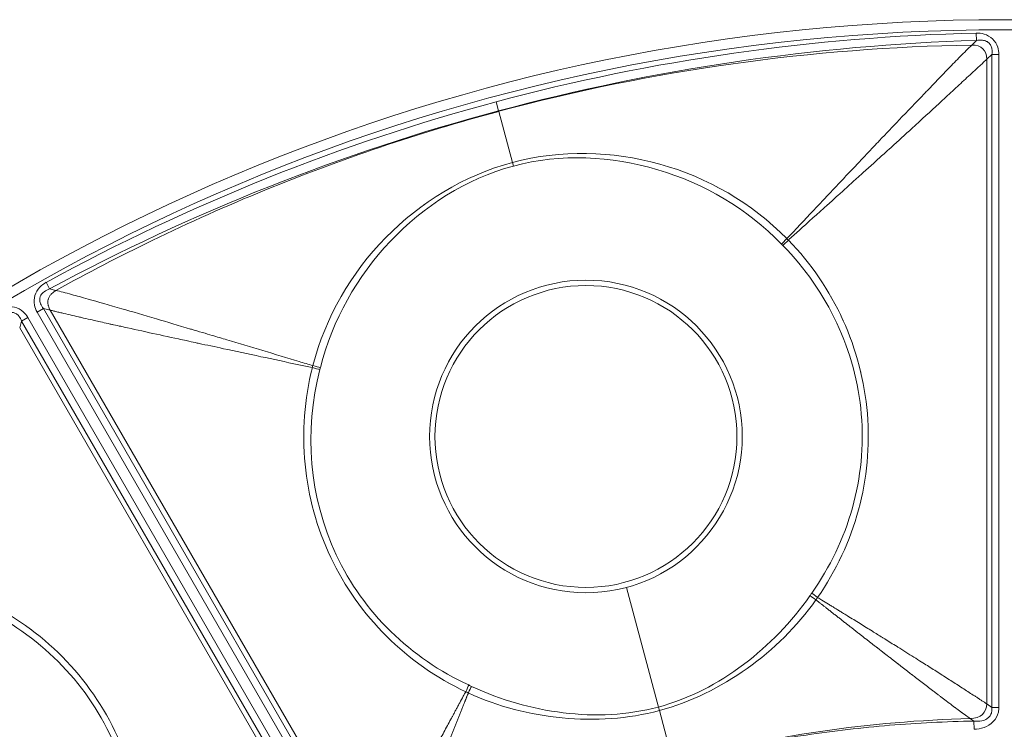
# Model space of a CAD drawing. Header units: inches. Extents: x 2.7 to 14.9, y -4.2 to 15.2.
# Tile 22 of 53: x 11.4 to 12.6, y -0.4 to 0.4. Entities that reach past the tile are written whole.
import ezdxf

# ---------------------------------------------------------------- set-up
doc = ezdxf.new("R2010")
doc.units = ezdxf.units.IN
doc.header["$MEASUREMENT"] = 0
doc.layers.add('Visible (ANSI)', color=7, linetype='Continuous', lineweight=18)
doc.layers.add('Visible Narrow (ANSI)', color=7, linetype='Continuous', lineweight=18)

msp = doc.modelspace()

# ---------------------------------------------------------------- linework, layer by layer
at = {"layer": 'Visible (ANSI)'}
msp.add_line((12.5066, 0.2931), (12.5066, 0.2931), dxfattribs=at)
for centre, radius in [((12.5948, -1.9226), 2.3248), ((12.1032, -0.0877), 0.1774)]:
    msp.add_circle(centre, radius, dxfattribs=at)
for points in [[(12.5621, 0.3778), (12.3725, 0.3719), (12.1838, 0.3443), (12.0006, 0.295)], [(12.3685, -0.2719), (12.4118, -0.2107), (12.4332, -0.136), (12.4268, -0.0615)], [(11.9655, -0.3798), (11.8974, -0.3485), (11.8415, -0.2946), (11.8098, -0.2269)], [(11.5734, -0.6062), (11.5804, -0.5316), (11.5616, -0.4562), (11.5188, -0.3949)]]:
    msp.add_open_spline(points, degree=3, dxfattribs=at)
for points, knots in [([(12.5802, 0.3614), (12.5805, 0.3635), (12.5805, 0.3657), (12.5802, 0.3678), (12.58, 0.3692), (12.5796, 0.3705), (12.579, 0.3717), (12.5787, 0.3723), (12.5784, 0.3729), (12.578, 0.3734), (12.5772, 0.3744), (12.5762, 0.3753), (12.5751, 0.376), (12.5748, 0.3763), (12.5744, 0.3765), (12.574, 0.3767), (12.5725, 0.3774), (12.5708, 0.3778), (12.5692, 0.378), (12.5668, 0.3783), (12.5644, 0.3781), (12.5621, 0.3778)], [0, 0, 0, 0, 0.2187, 0.2187, 0.2187, 0.356077, 0.356077, 0.356077, 0.420014, 0.420014, 0.420014, 0.550507, 0.550507, 0.550507, 0.593118, 0.593118, 0.593118, 0.761778, 0.761778, 0.761778, 1, 1, 1, 1]), ([(11.473, 0.0859), (11.4707, 0.0851), (11.4685, 0.084), (11.4666, 0.0825), (11.4651, 0.0814), (11.4638, 0.08), (11.4628, 0.0784), (11.4622, 0.0774), (11.4618, 0.0762), (11.4616, 0.0751), (11.4614, 0.0745), (11.4614, 0.0738), (11.4614, 0.0732), (11.4613, 0.0716), (11.4617, 0.07), (11.4622, 0.0684), (11.463, 0.0664), (11.4642, 0.0644), (11.4656, 0.0627)], [0, 0, 0, 0, 0.243081, 0.243081, 0.243081, 0.432733, 0.432733, 0.432733, 0.551627, 0.551627, 0.551627, 0.612065, 0.612065, 0.612065, 0.776047, 0.776047, 0.776047, 1, 1, 1, 1]), ([(11.4401, 0.048), (11.4393, 0.05), (11.4383, 0.052), (11.4369, 0.0536), (11.4361, 0.0547), (11.4351, 0.0557), (11.4339, 0.0564), (11.4334, 0.0568), (11.4328, 0.0571), (11.4322, 0.0574), (11.431, 0.0579), (11.4297, 0.0582), (11.4284, 0.0582), (11.428, 0.0582), (11.4276, 0.0582), (11.4271, 0.0582), (11.4255, 0.0581), (11.4238, 0.0576), (11.4223, 0.057), (11.4201, 0.056), (11.4181, 0.0547), (11.4163, 0.0532)], [0, 0, 0, 0, 0.2187, 0.2187, 0.2187, 0.356077, 0.356077, 0.356077, 0.420014, 0.420014, 0.420014, 0.550507, 0.550507, 0.550507, 0.593118, 0.593118, 0.593118, 0.761778, 0.761778, 0.761778, 1, 1, 1, 1]), ([(12.5591, -0.4222), (12.5622, -0.4225), (12.5653, -0.4224), (12.5683, -0.4218), (12.5704, -0.4214), (12.5725, -0.4207), (12.5744, -0.4195), (12.5755, -0.4188), (12.5766, -0.4179), (12.5774, -0.4169), (12.5779, -0.4164), (12.5783, -0.4158), (12.5787, -0.4152), (12.5794, -0.4138), (12.5799, -0.4123), (12.5801, -0.4108), (12.5802, -0.4106), (12.5802, -0.4103), (12.5802, -0.4101), (12.5804, -0.4088), (12.5803, -0.4074), (12.5802, -0.4061)], [0, 0, 0, 0, 0.297866, 0.297866, 0.297866, 0.507382, 0.507382, 0.507382, 0.635901, 0.635901, 0.635901, 0.703179, 0.703179, 0.703179, 0.850452, 0.850452, 0.850452, 0.872013, 0.872013, 0.872013, 1, 1, 1, 1]), ([(12.2057, -0.4705), (12.2572, -0.4571), (12.3094, -0.4465), (12.362, -0.4386), (12.3945, -0.4338), (12.4273, -0.43), (12.4601, -0.4272), (12.493, -0.4245), (12.526, -0.4228), (12.5591, -0.4222)], [0.0000066, 0.0000066, 0.0000066, 0.0000066, 0.4464162, 0.4464162, 0.4464162, 0.7226444, 0.7226444, 0.7226444, 1, 1, 1, 1])]:
    msp.add_open_spline(points, degree=3, knots=knots, dxfattribs=at)
at = {"layer": 'Visible Narrow (ANSI)'}
for p, q in [((12.5619, 0.3864), (12.5621, 0.3778)), ((12.5566, 0.3723), (12.5621, 0.3778)), ((12.5802, 0.3614), (12.5742, 0.3556)), ((12.5885, 0.3614), (12.5802, 0.3614)), ((12.5802, -0.4061), (12.5802, 0.3614)), ((12.5885, 0.3614), (12.5885, -0.4061)), ((12.5742, -0.402), (12.5742, 0.3556)), ((11.9977, 0.3058), (12.0006, 0.295)), ((12.0006, 0.295), (12.0008, 0.2944)), ((12.0169, 0.2344), (12.0008, 0.2944)), ((12.018, 0.2302), (12.0169, 0.2344)), ((11.5469, 0.124), (11.5469, 0.124)), ((12.3639, 0.1173), (12.3639, 0.1171)), ((11.4688, 0.0935), (11.473, 0.0859)), ((11.4804, 0.084), (11.473, 0.0859)), ((12.391, 0.0769), (12.3914, 0.0769)), ((11.4583, 0.0585), (11.4656, 0.0627)), ((11.842, -0.6061), (11.4583, 0.0585)), ((11.4656, 0.0627), (11.8493, -0.6019)), ((11.4656, 0.0627), (11.4736, 0.0607)), ((11.8524, -0.5954), (11.4736, 0.0607)), ((11.4401, 0.048), (11.4378, 0.0401)), ((11.4474, 0.0522), (11.4401, 0.048)), ((11.8238, -0.6166), (11.4401, 0.048)), ((11.4474, 0.0522), (11.8311, -0.6124)), ((11.8166, -0.6161), (11.4378, 0.0401)), ((12.4261, -0.0119), (12.4261, -0.012)), ((12.4307, -0.1405), (12.4307, -0.1405)), ((12.4109, -0.2112), (12.4109, -0.2116)), ((12.1884, -0.4057), (12.1507, -0.2652)), ((12.3813, -0.2681), (12.3813, -0.2681)), ((12.5742, -0.402), (12.5802, -0.4061)), ((12.1895, -0.4099), (12.1884, -0.4057)), ((12.1895, -0.4099), (12.2056, -0.4699)), ((12.5802, -0.4061), (12.5885, -0.4061)), ((12.5591, -0.4222), (12.5549, -0.4192)), ((12.5591, -0.4222), (12.5593, -0.4319))]:
    msp.add_line(p, q, dxfattribs=at)
for centre, radius in [((12.5948, -1.9226), 2.3248), ((12.5948, -1.9226), 2.313), ((12.1032, -0.0877), 0.1837)]:
    msp.add_circle(centre, radius, dxfattribs=at)
for centre, radius, start, end in [((12.5948, -1.9226), 2.1211, 97.9525, 97.9561), ((12.5948, -1.9226), 2.1211, 112.0439, 112.0475), ((12.5948, -1.9226), 2.0128, 114.1416, 114.1456), ((12.5948, -1.9226), 1.9734, 114.5778, 114.5842), ((12.5948, -1.9226), 1.9415, 114.8277, 114.832), ((12.5948, -1.9226), 1.9219, 114.9367, 114.9392), ((12.5943, -1.9214), 1.876, 115.0565685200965, 115.0566235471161), ((12.5948, -1.9226), 1.7864, 114.7093, 114.71), ((12.5948, -1.9226), 1.6479, 98.005, 98.0057), ((12.5948, -1.9226), 1.9734, 125.4142, 125.4222), ((12.5948, -1.9226), 1.6283, 98.7854, 98.7893), ((12.5948, -1.9226), 1.9415, 125.1693, 125.1723), ((12.5948, -1.9226), 1.9218, 125.0626, 125.0633), ((12.5948, -1.9226), 1.7175, 113.7971, 113.8026), ((12.5948, -1.9226), 1.6782, 112.9236, 112.9252), ((12.5948, -1.9226), 1.5821, 102.362, 102.3634), ((12.5951, -1.9275), 1.5549, 93.62761853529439, 93.6276369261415), ((12.5948, -1.9226), 1.648, 111.9943, 111.995), ((12.5948, -1.9226), 1.6283, 111.2107, 111.2146), ((12.5948, -1.9226), 1.5821, 107.6366, 107.638)]:
    msp.add_arc(centre, radius, start, end, dxfattribs=at)
for centre, major_axis, ratio, start_param, end_param in [((12.6021, -1.5277), (2.1525, 0.0737), 0.888933, 1.55902, 1.824827), ((12.4403, -0.7882), (1.6165, 0.2202), 0.705125, 1.403307, 1.749088), ((12.2475, -1.4504), (1.7254, 1.1245), 0.838051, 1.198247, 1.478106), ((12.3401, 0.1456), (-0.00845, -0.00825), 0.007055, 0.543081, 1.484395), ((12.3419, 0.1438), (-0.00843, -0.00828), 0.010534, 4.799141, 5.740511), ((12.3401, 0.1433), (-0.0189, 0.0194), 0.022097, 4.68356, 4.771489), ((12.3464, 0.1404), (0.0732, -0.0737), 0.104668, 4.633337, 4.657456), ((12.3639, 0.0769), (0.0296, 0.0259), 0.998597, 5.138253, 5.14917), ((12.4036, 0.0499), (0.0012, -0.0196), 0.645228, 0.593066, 0.609635), ((18.3292, -1.9226), (6.8596, 0), 0.553122, 2.608487, 2.608504), ((11.7824, -0.0061), (0.0067, 0.0262), 0.022097, 1.511696, 1.599615), ((11.7807, -0.0066), (0.0114, -0.0029), 0.009516, 0.542666, 1.484033), ((11.7813, -0.0041), (0.0114, -0.0029), 0.007551, 4.798793, 5.740106), ((11.7785, -0.0118), (-0.0265, -0.1004), 0.104668, 1.62579, 1.649848), ((12.3639, -0.2207), (0.0294, 0.0261), 0.99862, 5.229163, 5.24969), ((12.3639, -0.2207), (0.0294, 0.0261), 0.99862, 4.921007, 4.935733), ((12.3746, -0.2807), (0.00971, -0.00673), 0.019614, 1.699481, 2.600431), ((12.3768, -0.2776), (-0.00964, 0.00682), 0.015566, 0.541352, 1.441442), ((11.9612, -0.389), (0.0049, 0.0107), 0.015774, 4.842015, 5.742062), ((11.9646, -0.3906), (-0.005, -0.0107), 0.019874, 3.682916, 4.583824), ((12.4918, -1.1795), (1.0586, 0.1468), 0.705181, 1.413977, 1.74576)]:
    msp.add_ellipse(centre, major_axis=major_axis, ratio=ratio, start_param=start_param, end_param=end_param, dxfattribs=at)
for points, knots in [([(12.5619, 0.3864), (12.565, 0.3865), (12.5681, 0.3861), (12.571, 0.3853), (12.5786, 0.3831), (12.5849, 0.3773), (12.5872, 0.3699), (12.5881, 0.3671), (12.5885, 0.3642), (12.5885, 0.3614)], [0, 0, 0, 0, 0.222086, 0.222086, 0.222086, 0.791222, 0.791222, 0.791222, 1, 1, 1, 1]), ([(12.5566, 0.3723), (12.5523, 0.3682), (12.5477, 0.3637), (12.5431, 0.359), (12.5386, 0.3544), (12.5339, 0.3496), (12.5292, 0.3447), (12.521, 0.3362), (12.5126, 0.3274), (12.504, 0.3185), (12.5029, 0.3173), (12.5018, 0.3161), (12.5006, 0.3149), (12.4909, 0.3049), (12.4811, 0.2947), (12.4713, 0.2844), (12.4636, 0.2763), (12.4559, 0.2682), (12.4482, 0.2601), (12.4458, 0.2576), (12.4437, 0.2554), (12.4416, 0.2532), (12.4354, 0.2467), (12.4303, 0.2412), (12.4245, 0.2351), (12.4204, 0.2308), (12.4162, 0.2263), (12.4117, 0.2216), (12.4078, 0.2175), (12.4038, 0.2132), (12.3997, 0.2088), (12.3939, 0.2027), (12.3878, 0.1963), (12.3815, 0.1896), (12.3719, 0.1794), (12.3617, 0.1685), (12.3509, 0.1571), (12.3472, 0.1531), (12.3434, 0.149), (12.3394, 0.1449)], [0.0000032, 0.0000032, 0.0000032, 0.0000032, 0.0665698, 0.0665698, 0.0665698, 0.1330368, 0.1330368, 0.1330368, 0.25, 0.25, 0.25, 0.2655236, 0.2655236, 0.2655236, 0.3973685, 0.3973685, 0.3973685, 0.5, 0.5, 0.5, 0.5309584, 0.5309584, 0.5309584, 0.625, 0.625, 0.625, 0.6914262, 0.6914262, 0.6914262, 0.75, 0.75, 0.75, 0.8318059, 0.8318059, 0.8318059, 0.956511, 0.956511, 0.956511, 0.9999961, 0.9999961, 0.9999961, 0.9999961]), ([(12.5742, 0.3556), (12.5731, 0.3546), (12.572, 0.3536), (12.5708, 0.3525), (12.5697, 0.3514), (12.5686, 0.3503), (12.5674, 0.3492), (12.5662, 0.3482), (12.565, 0.3471), (12.5638, 0.3459), (12.5615, 0.3438), (12.5591, 0.3415), (12.5565, 0.3392), (12.5541, 0.337), (12.5516, 0.3347), (12.5491, 0.3323), (12.5443, 0.3279), (12.5392, 0.3232), (12.5338, 0.3182), (12.5288, 0.3136), (12.5236, 0.3088), (12.5182, 0.3038), (12.5083, 0.2946), (12.4976, 0.2849), (12.4862, 0.2744), (12.4784, 0.2673), (12.4702, 0.2598), (12.4617, 0.2521), (12.4588, 0.2494), (12.4561, 0.247), (12.4536, 0.2447), (12.4495, 0.241), (12.4457, 0.2376), (12.4421, 0.2343), (12.438, 0.2306), (12.4341, 0.227), (12.4299, 0.2232), (12.4267, 0.2204), (12.4236, 0.2175), (12.4204, 0.2147), (12.4133, 0.2083), (12.4063, 0.2019), (12.3994, 0.1957), (12.3952, 0.1919), (12.3911, 0.1882), (12.387, 0.1845), (12.3755, 0.1741), (12.3642, 0.164), (12.3532, 0.154), (12.3491, 0.1504), (12.3451, 0.1468), (12.3411, 0.1432)], [0, 0, 0, 0, 0.023401, 0.023401, 0.023401, 0.046234, 0.046234, 0.046234, 0.068294, 0.068294, 0.068294, 0.110389, 0.110389, 0.110389, 0.150174, 0.150174, 0.150174, 0.224172, 0.224172, 0.224172, 0.2923, 0.2923, 0.2923, 0.41566, 0.41566, 0.41566, 0.5, 0.5, 0.5, 0.528575, 0.528575, 0.528575, 0.574057, 0.574057, 0.574057, 0.625, 0.625, 0.625, 0.663301, 0.663301, 0.663301, 0.75, 0.75, 0.75, 0.802033, 0.802033, 0.802033, 0.946866, 0.946866, 0.946866, 1, 1, 1, 1]), ([(12.0008, 0.2944), (11.9541, 0.2819), (11.8614, 0.2539), (11.7254, 0.2033), (11.5983, 0.1465), (11.5176, 0.1046), (11.4804, 0.084)], [0, 0, 0, 0, 0.2577886, 0.5155772, 0.7733658, 0.9999993, 0.9999993, 0.9999993, 0.9999993]), ([(12.0169, 0.2344), (12.074, 0.2497), (12.1339, 0.2479), (12.246, 0.2169), (12.298, 0.1869), (12.3394, 0.1449)], [0, 0, 0, 0, 0.5, 0.5, 1, 1, 1, 1]), ([(12.3329, 0.1385), (12.2926, 0.1799), (12.2421, 0.2097), (12.1329, 0.242), (12.0738, 0.2452), (12.018, 0.2302)], [0, 0, 0, 0, 0.5, 0.5, 1, 1, 1, 1]), ([(12.0169, 0.2344), (11.9598, 0.2191), (11.9088, 0.1875), (11.8272, 0.1047), (11.7971, 0.0527), (11.7823, -0.0044)], [0, 0, 0, 0, 0.5, 0.5, 1, 1, 1, 1]), ([(11.7911, -0.0066), (11.8053, 0.0493), (11.8342, 0.1004), (11.9125, 0.183), (11.9621, 0.2152), (12.018, 0.2302)], [0, 0, 0, 0, 0.5, 0.5, 1, 1, 1, 1]), ([(12.3411, 0.1432), (12.3946, 0.088), (12.4276, 0.0155), (12.4402, -0.1371), (12.4193, -0.2138), (12.3754, -0.2769)], [0, 0, 0, 0, 0.5, 0.5, 0.9999682, 0.9999682, 0.9999682, 0.9999682]), ([(12.4268, -0.0615), (12.4268, -0.0615), (12.4268, -0.0615), (12.4204, 0.013), (12.3872, 0.0833), (12.3347, 0.1367)], [0.4999932, 0.4999932, 0.4999932, 0.4999932, 0.5, 0.5, 0.9999859, 0.9999859, 0.9999859, 0.9999859]), ([(11.4583, 0.0585), (11.4568, 0.0611), (11.4557, 0.0639), (11.4551, 0.0668), (11.4536, 0.0743), (11.4561, 0.0823), (11.4613, 0.0878), (11.4635, 0.0901), (11.4661, 0.092), (11.4688, 0.0935)], [0, 0, 0, 0, 0.214125, 0.214125, 0.214125, 0.772845, 0.772845, 0.772845, 1, 1, 1, 1]), ([(11.4736, 0.0607), (11.4726, 0.0624), (11.4719, 0.0641), (11.4715, 0.0657), (11.4713, 0.0662), (11.4712, 0.0667), (11.4711, 0.0671), (11.4707, 0.0693), (11.4708, 0.0714), (11.4713, 0.0734), (11.4714, 0.0735), (11.4714, 0.0737), (11.4715, 0.0738), (11.4718, 0.0749), (11.4723, 0.0759), (11.4729, 0.0769), (11.4734, 0.0778), (11.4741, 0.0786), (11.4748, 0.0795), (11.476, 0.0807), (11.4774, 0.0819), (11.4791, 0.0831), (11.4795, 0.0834), (11.48, 0.0837), (11.4804, 0.084)], [0, 0, 0, 0, 0.1842961, 0.1842961, 0.1842961, 0.241452, 0.241452, 0.241452, 0.5, 0.5, 0.5, 0.5195229, 0.5195229, 0.5195229, 0.655182, 0.655182, 0.655182, 0.7763475, 0.7763475, 0.7763475, 0.9543439, 0.9543439, 0.9543439, 0.9999909, 0.9999909, 0.9999909, 0.9999909]), ([(11.4804, 0.084), (11.4856, 0.0827), (11.4917, 0.0811), (11.4988, 0.0792), (11.5046, 0.0776), (11.5111, 0.0758), (11.5181, 0.0738), (11.5297, 0.0706), (11.543, 0.0668), (11.5579, 0.0625), (11.5703, 0.0588), (11.5838, 0.0549), (11.5984, 0.0505), (11.611, 0.0468), (11.6244, 0.0428), (11.6387, 0.0386), (11.639, 0.0385), (11.6393, 0.0384), (11.6396, 0.0383), (11.648, 0.0358), (11.6574, 0.033), (11.6639, 0.0311), (11.6697, 0.0294), (11.6755, 0.0276), (11.6813, 0.0259), (11.6954, 0.0217), (11.7095, 0.0175), (11.7235, 0.0132), (11.7378, 0.009), (11.752, 0.0047), (11.7662, 0.0004), (11.7716, -0.0012), (11.7769, -0.0028), (11.7823, -0.0044)], [0.0000002, 0.0000002, 0.0000002, 0.0000002, 0.1064735, 0.1064735, 0.1064735, 0.194074, 0.194074, 0.194074, 0.3386231, 0.3386231, 0.3386231, 0.4591072, 0.4591072, 0.4591072, 0.5625, 0.5625, 0.5625, 0.5646067, 0.5646067, 0.5646067, 0.625, 0.625, 0.625, 0.6797594, 0.6797594, 0.6797594, 0.8129732, 0.8129732, 0.8129732, 0.9487187, 0.9487187, 0.9487187, 0.9999953, 0.9999953, 0.9999953, 0.9999953]), ([(11.4118, 0.0606), (11.4144, 0.0622), (11.4173, 0.0635), (11.4203, 0.0642), (11.4279, 0.0661), (11.4362, 0.0642), (11.442, 0.0589), (11.4441, 0.057), (11.4459, 0.0547), (11.4474, 0.0522)], [0, 0, 0, 0, 0.222086, 0.222086, 0.222086, 0.791222, 0.791222, 0.791222, 1, 1, 1, 1]), ([(11.4736, 0.0607), (11.4751, 0.0604), (11.4766, 0.06), (11.4781, 0.0597), (11.4796, 0.0593), (11.4811, 0.0589), (11.4827, 0.0586), (11.4842, 0.0582), (11.4858, 0.0578), (11.4874, 0.0575), (11.4906, 0.0567), (11.4938, 0.056), (11.4971, 0.0552), (11.5004, 0.0545), (11.5037, 0.0537), (11.507, 0.0529), (11.5077, 0.0528), (11.5085, 0.0526), (11.5092, 0.0524), (11.5154, 0.0509), (11.516, 0.0508), (11.5215, 0.0496), (11.5232, 0.0492), (11.5251, 0.0488), (11.5273, 0.0483), (11.5319, 0.0472), (11.5375, 0.046), (11.544, 0.0445), (11.5454, 0.0442), (11.5467, 0.0439), (11.548, 0.0437), (11.5514, 0.0429), (11.5545, 0.0422), (11.5566, 0.0418), (11.567, 0.0395), (11.5783, 0.037), (11.5904, 0.0343), (11.6011, 0.032), (11.6125, 0.0295), (11.6245, 0.0269), (11.6276, 0.0262), (11.6306, 0.0256), (11.6335, 0.025), (11.6375, 0.0241), (11.6411, 0.0233), (11.6442, 0.0226), (11.6457, 0.0223), (11.6471, 0.022), (11.6486, 0.0217), (11.6577, 0.0197), (11.6672, 0.0177), (11.6772, 0.0155), (11.6911, 0.0126), (11.7058, 0.0094), (11.7213, 0.0061), (11.7354, 0.0031), (11.7502, -0.0001), (11.7658, -0.0034), (11.771, -0.0045), (11.7763, -0.0056), (11.7817, -0.0067)], [0, 0, 0, 0, 0.016624, 0.016624, 0.016624, 0.033454, 0.033454, 0.033454, 0.050284, 0.050284, 0.050284, 0.083942, 0.083942, 0.083942, 0.117596, 0.117596, 0.117596, 0.125, 0.125, 0.125, 0.1875, 0.1875, 0.1875, 0.207302, 0.207302, 0.207302, 0.25, 0.25, 0.25, 0.258644, 0.258644, 0.258644, 0.28125, 0.28125, 0.28125, 0.397292, 0.397292, 0.397292, 0.5, 0.5, 0.5, 0.526528, 0.526528, 0.526528, 0.5625, 0.5625, 0.5625, 0.579156, 0.579156, 0.579156, 0.682615, 0.682615, 0.682615, 0.82613, 0.82613, 0.82613, 0.956267, 0.956267, 0.956267, 1, 1, 1, 1]), ([(11.7817, -0.0067), (11.7629, -0.0812), (11.7706, -0.1605), (11.836, -0.299), (11.8925, -0.355), (11.962, -0.3877)], [0, 0, 0, 0, 0.5, 0.5, 0.9999685, 0.9999685, 0.9999685, 0.9999685]), ([(11.8098, -0.2269), (11.8098, -0.2269), (11.8098, -0.2269), (11.7781, -0.1592), (11.7717, -0.0816), (11.7905, -0.0091)], [0.4999932, 0.4999932, 0.4999932, 0.4999932, 0.5, 0.5, 1, 1, 1, 1]), ([(11.3422, -0.2605), (11.4161, -0.2815), (11.4809, -0.3278), (11.5682, -0.4537), (11.5884, -0.5306), (11.582, -0.6071)], [0, 0, 0, 0, 0.5, 0.5, 0.9999682, 0.9999682, 0.9999682, 0.9999682]), ([(11.5188, -0.3949), (11.5188, -0.3949), (11.5188, -0.3949), (11.476, -0.3336), (11.4121, -0.2893), (11.3398, -0.2692)], [0.4999932, 0.4999932, 0.4999932, 0.4999932, 0.5, 0.5, 0.9999859, 0.9999859, 0.9999859, 0.9999859]), ([(12.1884, -0.4057), (12.225, -0.3959), (12.2585, -0.3782), (12.3185, -0.333), (12.3448, -0.306), (12.3664, -0.2749)], [0.0000002, 0.0000002, 0.0000002, 0.0000002, 0.5, 0.5, 1, 1, 1, 1]), ([(12.3754, -0.2769), (12.3771, -0.278), (12.3789, -0.279), (12.3806, -0.2801), (12.3831, -0.2816), (12.3856, -0.2831), (12.3881, -0.2847), (12.3893, -0.2855), (12.3906, -0.2862), (12.3918, -0.287), (12.393, -0.2877), (12.3943, -0.2885), (12.3955, -0.2893), (12.3968, -0.29), (12.398, -0.2908), (12.3992, -0.2916), (12.4005, -0.2923), (12.4017, -0.2931), (12.403, -0.2939), (12.4036, -0.2942), (12.4042, -0.2946), (12.4048, -0.295), (12.4054, -0.2954), (12.406, -0.2958), (12.4067, -0.2961), (12.4079, -0.2969), (12.4091, -0.2977), (12.4104, -0.2984), (12.4153, -0.3015), (12.4203, -0.3045), (12.4253, -0.3076), (12.4301, -0.3106), (12.4349, -0.3136), (12.4398, -0.3166), (12.4437, -0.3191), (12.4476, -0.3215), (12.4516, -0.324), (12.4525, -0.3246), (12.4534, -0.3251), (12.4543, -0.3257), (12.4591, -0.3287), (12.4637, -0.3315), (12.4688, -0.3347), (12.4691, -0.3349), (12.4693, -0.335), (12.4696, -0.3352), (12.4726, -0.3371), (12.4758, -0.3391), (12.4793, -0.3413), (12.4855, -0.3452), (12.4915, -0.3489), (12.4973, -0.3526), (12.5021, -0.3556), (12.5068, -0.3585), (12.5113, -0.3614), (12.5161, -0.3644), (12.5207, -0.3674), (12.5251, -0.3702), (12.5298, -0.3732), (12.5344, -0.3762), (12.5387, -0.3789), (12.5434, -0.382), (12.5478, -0.3848), (12.5519, -0.3875), (12.5542, -0.3889), (12.5563, -0.3903), (12.5584, -0.3917), (12.5595, -0.3924), (12.5605, -0.393), (12.5616, -0.3937), (12.5626, -0.3944), (12.5637, -0.3951), (12.5647, -0.3957), (12.5652, -0.3961), (12.5657, -0.3964), (12.5662, -0.3967), (12.5667, -0.3971), (12.5672, -0.3974), (12.5677, -0.3977), (12.5683, -0.3981), (12.5688, -0.3984), (12.5692, -0.3987), (12.5697, -0.399), (12.5702, -0.3994), (12.5707, -0.3997), (12.5712, -0.4), (12.5717, -0.4003), (12.5722, -0.4007), (12.5727, -0.401), (12.5731, -0.4013), (12.5736, -0.4016), (12.5738, -0.4018), (12.574, -0.4019), (12.5742, -0.402)], [0, 0, 0, 0, 0.026777, 0.026777, 0.026777, 0.065239, 0.065239, 0.065239, 0.084247, 0.084247, 0.084247, 0.103112, 0.103112, 0.103112, 0.121837, 0.121837, 0.121837, 0.140425, 0.140425, 0.140425, 0.149477, 0.149477, 0.149477, 0.158878, 0.158878, 0.158878, 0.1772, 0.1772, 0.1772, 0.25, 0.25, 0.25, 0.319368, 0.319368, 0.319368, 0.375, 0.375, 0.375, 0.387853, 0.387853, 0.387853, 0.455804, 0.455804, 0.455804, 0.459455, 0.459455, 0.459455, 0.5, 0.5, 0.5, 0.572862, 0.572862, 0.572862, 0.633828, 0.633828, 0.633828, 0.698524, 0.698524, 0.698524, 0.767814, 0.767814, 0.767814, 0.842953, 0.842953, 0.842953, 0.883285, 0.883285, 0.883285, 0.90428, 0.90428, 0.90428, 0.925895, 0.925895, 0.925895, 0.936955, 0.936955, 0.936955, 0.948194, 0.948194, 0.948194, 0.959622, 0.959622, 0.959622, 0.97125, 0.97125, 0.97125, 0.983088, 0.983088, 0.983088, 0.995149, 0.995149, 0.995149, 1, 1, 1, 1]), ([(12.3735, -0.2797), (12.3512, -0.3111), (12.3238, -0.3381), (12.2613, -0.3826), (12.2263, -0.4), (12.1895, -0.4099)], [0, 0, 0, 0, 0.5, 0.5, 0.9999999, 0.9999999, 0.9999999, 0.9999999]), ([(12.3735, -0.2797), (12.3741, -0.2801), (12.3747, -0.2806), (12.3753, -0.2811), (12.3758, -0.2815), (12.3764, -0.2819), (12.377, -0.2824), (12.3772, -0.2826), (12.3775, -0.2828), (12.3778, -0.2831), (12.3781, -0.2833), (12.3784, -0.2835), (12.3787, -0.2837), (12.3795, -0.2844), (12.3804, -0.2851), (12.3812, -0.2857), (12.3815, -0.286), (12.3818, -0.2862), (12.3821, -0.2864), (12.3823, -0.2866), (12.3826, -0.2868), (12.3829, -0.2871), (12.3837, -0.2877), (12.3846, -0.2884), (12.3854, -0.2891), (12.386, -0.2895), (12.3866, -0.2899), (12.3871, -0.2904), (12.3877, -0.2908), (12.3882, -0.2913), (12.3888, -0.2917), (12.3899, -0.2926), (12.3911, -0.2935), (12.3922, -0.2944), (12.3927, -0.2948), (12.3933, -0.2952), (12.3939, -0.2957), (12.3944, -0.2961), (12.395, -0.2966), (12.3955, -0.297), (12.3966, -0.2979), (12.3978, -0.2987), (12.3989, -0.2996), (12.3994, -0.3001), (12.4, -0.3005), (12.4006, -0.3009), (12.4011, -0.3014), (12.4017, -0.3018), (12.4022, -0.3022), (12.4028, -0.3027), (12.4033, -0.3031), (12.4039, -0.3035), (12.4044, -0.304), (12.405, -0.3044), (12.4055, -0.3048), (12.4061, -0.3053), (12.4067, -0.3057), (12.4072, -0.3062), (12.4078, -0.3066), (12.4083, -0.307), (12.4089, -0.3075), (12.4094, -0.3079), (12.41, -0.3083), (12.4105, -0.3088), (12.4111, -0.3092), (12.4116, -0.3096), (12.4122, -0.31), (12.4133, -0.3109), (12.4144, -0.3118), (12.4155, -0.3126), (12.416, -0.3131), (12.4166, -0.3135), (12.4171, -0.3139), (12.4177, -0.3144), (12.4182, -0.3148), (12.4188, -0.3152), (12.4193, -0.3156), (12.4199, -0.3161), (12.4204, -0.3165), (12.421, -0.3169), (12.4215, -0.3174), (12.4221, -0.3178), (12.4226, -0.3182), (12.4232, -0.3186), (12.4237, -0.3191), (12.4243, -0.3195), (12.4248, -0.3199), (12.4254, -0.3203), (12.4275, -0.3221), (12.4297, -0.3238), (12.4319, -0.3255), (12.4324, -0.3259), (12.433, -0.3263), (12.4335, -0.3267), (12.4341, -0.3271), (12.4346, -0.3276), (12.4352, -0.328), (12.4357, -0.3284), (12.4362, -0.3288), (12.4368, -0.3293), (12.4373, -0.3297), (12.4379, -0.3301), (12.4384, -0.3305), (12.4389, -0.3309), (12.4395, -0.3314), (12.44, -0.3318), (12.4406, -0.3322), (12.4411, -0.3326), (12.4416, -0.333), (12.4427, -0.3339), (12.4438, -0.3347), (12.4449, -0.3356), (12.4451, -0.3358), (12.4454, -0.336), (12.4457, -0.3362), (12.446, -0.3364), (12.4462, -0.3366), (12.4465, -0.3368), (12.447, -0.3372), (12.4476, -0.3377), (12.4481, -0.3381), (12.4485, -0.3384), (12.4489, -0.3387), (12.4493, -0.339), (12.4494, -0.3391), (12.4496, -0.3392), (12.4497, -0.3393), (12.4499, -0.3394), (12.45, -0.3395), (12.4501, -0.3396), (12.4505, -0.34), (12.4509, -0.3403), (12.4513, -0.3406), (12.4519, -0.341), (12.4524, -0.3414), (12.4529, -0.3418), (12.4532, -0.342), (12.4535, -0.3422), (12.4537, -0.3424), (12.454, -0.3427), (12.4543, -0.3429), (12.4545, -0.3431), (12.4551, -0.3435), (12.4556, -0.3439), (12.4561, -0.3443), (12.4566, -0.3447), (12.4571, -0.3451), (12.4576, -0.3455), (12.4578, -0.3456), (12.458, -0.3457), (12.4581, -0.3459), (12.4585, -0.3462), (12.4589, -0.3465), (12.4593, -0.3468), (12.4599, -0.3472), (12.4604, -0.3476), (12.4609, -0.348), (12.4612, -0.3482), (12.4615, -0.3484), (12.4617, -0.3486), (12.462, -0.3489), (12.4623, -0.3491), (12.4625, -0.3493), (12.4631, -0.3497), (12.4636, -0.3501), (12.4641, -0.3505), (12.4645, -0.3508), (12.4649, -0.3511), (12.4653, -0.3514), (12.4654, -0.3515), (12.4656, -0.3516), (12.4657, -0.3517), (12.4658, -0.3518), (12.466, -0.3519), (12.4661, -0.352), (12.4666, -0.3524), (12.467, -0.3527), (12.4675, -0.3531), (12.4679, -0.3535), (12.4684, -0.3538), (12.4689, -0.3542), (12.4692, -0.3544), (12.4694, -0.3546), (12.4697, -0.3548), (12.4699, -0.355), (12.4702, -0.3552), (12.4705, -0.3554), (12.4715, -0.3562), (12.4726, -0.357), (12.4736, -0.3579), (12.4742, -0.3583), (12.4747, -0.3587), (12.4752, -0.3591), (12.4757, -0.3595), (12.4763, -0.3599), (12.4768, -0.3603), (12.4773, -0.3607), (12.4778, -0.3611), (12.4784, -0.3615), (12.4789, -0.3619), (12.4794, -0.3623), (12.4799, -0.3627), (12.481, -0.3635), (12.482, -0.3643), (12.4831, -0.3652), (12.4839, -0.3658), (12.4846, -0.3664), (12.4854, -0.367), (12.4857, -0.3672), (12.4859, -0.3674), (12.4862, -0.3676), (12.4865, -0.3678), (12.4867, -0.368), (12.487, -0.3682), (12.4878, -0.3688), (12.4885, -0.3694), (12.4893, -0.37), (12.4898, -0.3704), (12.4904, -0.3708), (12.4909, -0.3712), (12.4914, -0.3716), (12.4919, -0.372), (12.4924, -0.3724), (12.493, -0.3728), (12.4935, -0.3732), (12.494, -0.3736), (12.4945, -0.374), (12.495, -0.3744), (12.4955, -0.3748), (12.4961, -0.3752), (12.4966, -0.3755), (12.4971, -0.3759), (12.4976, -0.3763), (12.4981, -0.3767), (12.4986, -0.3771), (12.4997, -0.3779), (12.5007, -0.3787), (12.5017, -0.3795), (12.5022, -0.3799), (12.5028, -0.3803), (12.5033, -0.3807), (12.5038, -0.3811), (12.5043, -0.3815), (12.5048, -0.3819), (12.5053, -0.3823), (12.5058, -0.3826), (12.5063, -0.383), (12.5068, -0.3834), (12.5074, -0.3838), (12.5079, -0.3842), (12.5084, -0.3846), (12.5089, -0.385), (12.5094, -0.3854), (12.5099, -0.3858), (12.5104, -0.3862), (12.5109, -0.3865), (12.5115, -0.387), (12.5121, -0.3874), (12.5127, -0.3879), (12.5131, -0.3882), (12.5135, -0.3885), (12.514, -0.3889), (12.515, -0.3896), (12.516, -0.3904), (12.517, -0.3912), (12.5175, -0.3916), (12.518, -0.392), (12.5185, -0.3923), (12.519, -0.3927), (12.5195, -0.3931), (12.52, -0.3935), (12.5205, -0.3939), (12.521, -0.3943), (12.5215, -0.3946), (12.522, -0.395), (12.5225, -0.3954), (12.523, -0.3958), (12.5235, -0.3962), (12.524, -0.3965), (12.5245, -0.3969), (12.525, -0.3973), (12.5255, -0.3977), (12.526, -0.398), (12.5267, -0.3986), (12.5274, -0.3992), (12.5282, -0.3997), (12.5284, -0.3999), (12.5287, -0.4001), (12.5289, -0.4003), (12.5292, -0.4005), (12.5294, -0.4007), (12.5297, -0.4009), (12.5304, -0.4014), (12.5311, -0.402), (12.5319, -0.4025), (12.5321, -0.4027), (12.5324, -0.4029), (12.5326, -0.4031), (12.5329, -0.4033), (12.5331, -0.4035), (12.5333, -0.4036), (12.5338, -0.404), (12.5343, -0.4044), (12.5348, -0.4047), (12.5353, -0.4051), (12.5358, -0.4055), (12.5363, -0.4058), (12.5365, -0.406), (12.5368, -0.4062), (12.537, -0.4064), (12.5373, -0.4066), (12.5375, -0.4068), (12.5377, -0.4069), (12.5397, -0.4084), (12.5416, -0.4098), (12.5436, -0.4112), (12.5438, -0.4114), (12.544, -0.4116), (12.5443, -0.4117), (12.5445, -0.4119), (12.5448, -0.4121), (12.545, -0.4123), (12.5455, -0.4126), (12.546, -0.413), (12.5464, -0.4133), (12.5468, -0.4136), (12.5472, -0.4138), (12.5475, -0.4141), (12.5476, -0.4142), (12.5478, -0.4142), (12.5479, -0.4143), (12.548, -0.4144), (12.5481, -0.4145), (12.5482, -0.4146), (12.5486, -0.4148), (12.5489, -0.4151), (12.5493, -0.4153), (12.5512, -0.4167), (12.5531, -0.418), (12.5549, -0.4192)], [0, 0, 0, 0, 0.009138, 0.009138, 0.009138, 0.01803, 0.01803, 0.01803, 0.022474, 0.022474, 0.022474, 0.026916, 0.026916, 0.026916, 0.040233, 0.040233, 0.040233, 0.044669, 0.044669, 0.044669, 0.049103, 0.049103, 0.049103, 0.062397, 0.062397, 0.062397, 0.071252, 0.071252, 0.071252, 0.080101, 0.080101, 0.080101, 0.097782, 0.097782, 0.097782, 0.106613, 0.106613, 0.106613, 0.115439, 0.115439, 0.115439, 0.133074, 0.133074, 0.133074, 0.141883, 0.141883, 0.141883, 0.150687, 0.150687, 0.150687, 0.159485, 0.159485, 0.159485, 0.168278, 0.168278, 0.168278, 0.177066, 0.177066, 0.177066, 0.185849, 0.185849, 0.185849, 0.194626, 0.194626, 0.194626, 0.203398, 0.203398, 0.203398, 0.220928, 0.220928, 0.220928, 0.229685, 0.229685, 0.229685, 0.238437, 0.238437, 0.238437, 0.247185, 0.247185, 0.247185, 0.255928, 0.255928, 0.255928, 0.264666, 0.264666, 0.264666, 0.273399, 0.273399, 0.273399, 0.308288, 0.308288, 0.308288, 0.316999, 0.316999, 0.316999, 0.325706, 0.325706, 0.325706, 0.334409, 0.334409, 0.334409, 0.343107, 0.343107, 0.343107, 0.351801, 0.351801, 0.351801, 0.360491, 0.360491, 0.360491, 0.37786, 0.37786, 0.37786, 0.382199, 0.382199, 0.382199, 0.386538, 0.386538, 0.386538, 0.395212, 0.395212, 0.395212, 0.401716, 0.401716, 0.401716, 0.403883, 0.403883, 0.403883, 0.40605, 0.40605, 0.40605, 0.41255, 0.41255, 0.41255, 0.421213, 0.421213, 0.421213, 0.425543, 0.425543, 0.425543, 0.429872, 0.429872, 0.429872, 0.438528, 0.438528, 0.438528, 0.446639, 0.446639, 0.446639, 0.449343, 0.449343, 0.449343, 0.455829, 0.455829, 0.455829, 0.464474, 0.464474, 0.464474, 0.468795, 0.468795, 0.468795, 0.473116, 0.473116, 0.473116, 0.481754, 0.481754, 0.481754, 0.488231, 0.488231, 0.488231, 0.490389, 0.490389, 0.490389, 0.492548, 0.492548, 0.492548, 0.5, 0.5, 0.5, 0.50765, 0.50765, 0.50765, 0.511964, 0.511964, 0.511964, 0.516278, 0.516278, 0.516278, 0.533526, 0.533526, 0.533526, 0.542147, 0.542147, 0.542147, 0.550767, 0.550767, 0.550767, 0.559385, 0.559385, 0.559385, 0.568001, 0.568001, 0.568001, 0.58523, 0.58523, 0.58523, 0.598147, 0.598147, 0.598147, 0.602453, 0.602453, 0.602453, 0.606758, 0.606758, 0.606758, 0.619671, 0.619671, 0.619671, 0.628279, 0.628279, 0.628279, 0.636886, 0.636886, 0.636886, 0.645492, 0.645492, 0.645492, 0.654098, 0.654098, 0.654098, 0.662702, 0.662702, 0.662702, 0.671307, 0.671307, 0.671307, 0.688514, 0.688514, 0.688514, 0.697117, 0.697117, 0.697117, 0.705719, 0.705719, 0.705719, 0.714322, 0.714322, 0.714322, 0.722925, 0.722925, 0.722925, 0.731527, 0.731527, 0.731527, 0.74013, 0.74013, 0.74013, 0.75, 0.75, 0.75, 0.757336, 0.757336, 0.757336, 0.774548, 0.774548, 0.774548, 0.783157, 0.783157, 0.783157, 0.791768, 0.791768, 0.791768, 0.800381, 0.800381, 0.800381, 0.808998, 0.808998, 0.808998, 0.817618, 0.817618, 0.817618, 0.826242, 0.826242, 0.826242, 0.839185, 0.839185, 0.839185, 0.843501, 0.843501, 0.843501, 0.847819, 0.847819, 0.847819, 0.860779, 0.860779, 0.860779, 0.865102, 0.865102, 0.865102, 0.869426, 0.869426, 0.869426, 0.878079, 0.878079, 0.878079, 0.886737, 0.886737, 0.886737, 0.891069, 0.891069, 0.891069, 0.895402, 0.895402, 0.895402, 0.930131, 0.930131, 0.930131, 0.934481, 0.934481, 0.934481, 0.938833, 0.938833, 0.938833, 0.947543, 0.947543, 0.947543, 0.954081, 0.954081, 0.954081, 0.956262, 0.956262, 0.956262, 0.958443, 0.958443, 0.958443, 0.96499, 0.96499, 0.96499, 1, 1, 1, 1]), ([(12.1884, -0.4057), (12.1517, -0.4155), (12.1139, -0.417), (12.0393, -0.4078), (12.003, -0.3975), (11.9688, -0.3814)], [0, 0, 0, 0, 0.5, 0.5, 1, 1, 1, 1]), ([(11.962, -0.3877), (11.961, -0.3895), (11.9601, -0.3912), (11.9591, -0.393), (11.9577, -0.3956), (11.9563, -0.3982), (11.9549, -0.4007), (11.9542, -0.402), (11.9535, -0.4033), (11.9528, -0.4046), (11.9521, -0.4059), (11.9514, -0.4072), (11.9507, -0.4084), (11.95, -0.4097), (11.9493, -0.411), (11.9487, -0.4123), (11.948, -0.4136), (11.9473, -0.4148), (11.9466, -0.4161), (11.9464, -0.4165), (11.9462, -0.4169), (11.946, -0.4173), (11.9455, -0.4182), (11.945, -0.4191), (11.9445, -0.4199), (11.9438, -0.4212), (11.9431, -0.4225), (11.9424, -0.4238), (11.9397, -0.4288), (11.937, -0.4339), (11.9342, -0.439), (11.9315, -0.444), (11.9288, -0.4491), (11.9261, -0.4542), (11.9234, -0.4592), (11.9207, -0.4642), (11.918, -0.4694), (11.9154, -0.4743), (11.9127, -0.4793), (11.91, -0.4844), (11.9099, -0.4846), (11.9098, -0.4849), (11.9096, -0.4851), (11.9075, -0.4891), (11.9054, -0.4932), (11.9032, -0.4974), (11.9001, -0.5031), (11.8972, -0.5087), (11.8943, -0.5141), (11.8916, -0.5192), (11.8891, -0.5241), (11.8866, -0.5288), (11.884, -0.5338), (11.8815, -0.5386), (11.879, -0.5433), (11.8765, -0.5483), (11.874, -0.5531), (11.8716, -0.5577), (11.8691, -0.5626), (11.8667, -0.5672), (11.8644, -0.5717), (11.8632, -0.574), (11.862, -0.5763), (11.8609, -0.5785), (11.8603, -0.5797), (11.8597, -0.5808), (11.8592, -0.5819), (11.8586, -0.583), (11.858, -0.5841), (11.8575, -0.5852), (11.8572, -0.5858), (11.8569, -0.5863), (11.8567, -0.5869), (11.8564, -0.5874), (11.8561, -0.5879), (11.8558, -0.5885), (11.8556, -0.589), (11.8553, -0.5896), (11.855, -0.5901), (11.8548, -0.5906), (11.8545, -0.5911), (11.8542, -0.5917), (11.854, -0.5922), (11.8537, -0.5927), (11.8535, -0.5932), (11.8532, -0.5938), (11.853, -0.5943), (11.8527, -0.5948), (11.8526, -0.595), (11.8525, -0.5952), (11.8524, -0.5954)], [0, 0, 0, 0, 0.025507, 0.025507, 0.025507, 0.062666, 0.062666, 0.062666, 0.081229, 0.081229, 0.081229, 0.099762, 0.099762, 0.099762, 0.118251, 0.118251, 0.118251, 0.136682, 0.136682, 0.136682, 0.142154, 0.142154, 0.142154, 0.155042, 0.155042, 0.155042, 0.173318, 0.173318, 0.173318, 0.24535, 0.24535, 0.24535, 0.315196, 0.315196, 0.315196, 0.382396, 0.382396, 0.382396, 0.446682, 0.446682, 0.446682, 0.449598, 0.449598, 0.449598, 0.5, 0.5, 0.5, 0.569749, 0.569749, 0.569749, 0.634275, 0.634275, 0.634275, 0.70199, 0.70199, 0.70199, 0.773418, 0.773418, 0.773418, 0.849247, 0.849247, 0.849247, 0.88909, 0.88909, 0.88909, 0.909554, 0.909554, 0.909554, 0.930407, 0.930407, 0.930407, 0.940986, 0.940986, 0.940986, 0.951672, 0.951672, 0.951672, 0.962467, 0.962467, 0.962467, 0.973375, 0.973375, 0.973375, 0.984399, 0.984399, 0.984399, 0.995543, 0.995543, 0.995543, 1, 1, 1, 1]), ([(11.965, -0.3891), (11.9648, -0.3898), (11.9645, -0.3905), (11.9642, -0.3912), (11.9639, -0.3919), (11.9637, -0.3925), (11.9634, -0.3932), (11.9633, -0.3935), (11.9631, -0.3939), (11.963, -0.3942), (11.9629, -0.3945), (11.9627, -0.3949), (11.9626, -0.3952), (11.9622, -0.3962), (11.9618, -0.3972), (11.9614, -0.3982), (11.9613, -0.3986), (11.9611, -0.3989), (11.961, -0.3992), (11.9609, -0.3996), (11.9607, -0.3999), (11.9606, -0.4002), (11.9602, -0.4012), (11.9598, -0.4022), (11.9594, -0.4032), (11.9591, -0.4039), (11.9589, -0.4046), (11.9586, -0.4052), (11.9583, -0.4059), (11.9581, -0.4065), (11.9578, -0.4072), (11.9573, -0.4085), (11.9567, -0.4099), (11.9562, -0.4112), (11.956, -0.4118), (11.9557, -0.4125), (11.9554, -0.4132), (11.9552, -0.4138), (11.9549, -0.4145), (11.9546, -0.4151), (11.9541, -0.4165), (11.9536, -0.4178), (11.9531, -0.4191), (11.9528, -0.4197), (11.9525, -0.4204), (11.9523, -0.4211), (11.952, -0.4217), (11.9517, -0.4224), (11.9515, -0.423), (11.9512, -0.4237), (11.951, -0.4243), (11.9507, -0.425), (11.9504, -0.4256), (11.9502, -0.4263), (11.9499, -0.427), (11.9496, -0.4276), (11.9494, -0.4283), (11.9491, -0.4289), (11.9489, -0.4296), (11.9486, -0.4302), (11.9483, -0.4309), (11.9481, -0.4315), (11.9478, -0.4322), (11.9476, -0.4328), (11.9473, -0.4335), (11.947, -0.4341), (11.9468, -0.4348), (11.9463, -0.4361), (11.9457, -0.4374), (11.9452, -0.4387), (11.945, -0.4393), (11.9447, -0.44), (11.9444, -0.4406), (11.9442, -0.4413), (11.9439, -0.4419), (11.9437, -0.4425), (11.9434, -0.4432), (11.9431, -0.4438), (11.9429, -0.4445), (11.9426, -0.4451), (11.9424, -0.4458), (11.9421, -0.4464), (11.9418, -0.4471), (11.9416, -0.4477), (11.9413, -0.4483), (11.9411, -0.449), (11.9408, -0.4496), (11.9406, -0.4503), (11.9395, -0.4529), (11.9385, -0.4554), (11.9375, -0.458), (11.9372, -0.4586), (11.937, -0.4592), (11.9367, -0.4599), (11.9364, -0.4605), (11.9362, -0.4611), (11.9359, -0.4618), (11.9357, -0.4624), (11.9354, -0.4631), (11.9352, -0.4637), (11.9349, -0.4643), (11.9346, -0.465), (11.9344, -0.4656), (11.9341, -0.4662), (11.9339, -0.4669), (11.9336, -0.4675), (11.9334, -0.4681), (11.9331, -0.4688), (11.9329, -0.4694), (11.9323, -0.4707), (11.9318, -0.4719), (11.9313, -0.4732), (11.9312, -0.4735), (11.9311, -0.4738), (11.9309, -0.4741), (11.9308, -0.4745), (11.9307, -0.4748), (11.9306, -0.4751), (11.9303, -0.4757), (11.9301, -0.4763), (11.9298, -0.477), (11.9296, -0.4774), (11.9294, -0.4779), (11.9292, -0.4784), (11.9292, -0.4785), (11.9291, -0.4787), (11.929, -0.4789), (11.929, -0.479), (11.9289, -0.4792), (11.9289, -0.4793), (11.9287, -0.4798), (11.9285, -0.4803), (11.9283, -0.4807), (11.928, -0.4814), (11.9278, -0.482), (11.9275, -0.4826), (11.9274, -0.4829), (11.9273, -0.4833), (11.9271, -0.4836), (11.927, -0.4839), (11.9269, -0.4842), (11.9268, -0.4845), (11.9265, -0.4851), (11.9263, -0.4858), (11.926, -0.4864), (11.9258, -0.487), (11.9255, -0.4876), (11.9253, -0.4881), (11.9252, -0.4883), (11.9251, -0.4885), (11.9251, -0.4887), (11.9249, -0.4892), (11.9247, -0.4897), (11.9245, -0.4901), (11.9242, -0.4907), (11.924, -0.4914), (11.9237, -0.492), (11.9236, -0.4923), (11.9235, -0.4926), (11.9233, -0.4929), (11.9232, -0.4932), (11.9231, -0.4935), (11.923, -0.4939), (11.9227, -0.4945), (11.9225, -0.4951), (11.9222, -0.4957), (11.922, -0.4962), (11.9218, -0.4966), (11.9216, -0.4971), (11.9216, -0.4973), (11.9215, -0.4974), (11.9215, -0.4976), (11.9214, -0.4977), (11.9213, -0.4979), (11.9213, -0.498), (11.9211, -0.4985), (11.9209, -0.499), (11.9207, -0.4994), (11.9205, -0.5001), (11.9202, -0.5007), (11.92, -0.5013), (11.9198, -0.5016), (11.9197, -0.5019), (11.9196, -0.5022), (11.9194, -0.5025), (11.9193, -0.5028), (11.9192, -0.5031), (11.9187, -0.5044), (11.9182, -0.5056), (11.9177, -0.5068), (11.9174, -0.5074), (11.9172, -0.5081), (11.9169, -0.5087), (11.9167, -0.5093), (11.9164, -0.5099), (11.9162, -0.5105), (11.9159, -0.5111), (11.9157, -0.5117), (11.9154, -0.5123), (11.9152, -0.513), (11.9149, -0.5136), (11.9147, -0.5142), (11.9142, -0.5154), (11.9137, -0.5166), (11.9132, -0.5178), (11.9128, -0.5188), (11.9124, -0.5197), (11.9121, -0.5206), (11.9119, -0.5209), (11.9118, -0.5212), (11.9117, -0.5215), (11.9116, -0.5218), (11.9114, -0.5221), (11.9113, -0.5224), (11.9109, -0.5233), (11.9106, -0.5242), (11.9102, -0.5251), (11.91, -0.5257), (11.9097, -0.5263), (11.9095, -0.5269), (11.9092, -0.5276), (11.909, -0.5282), (11.9087, -0.5288), (11.9085, -0.5294), (11.9082, -0.53), (11.908, -0.5306), (11.9077, -0.5312), (11.9075, -0.5318), (11.9072, -0.5324), (11.907, -0.533), (11.9067, -0.5336), (11.9065, -0.5342), (11.9062, -0.5348), (11.906, -0.5354), (11.9057, -0.536), (11.9052, -0.5372), (11.9047, -0.5384), (11.9042, -0.5396), (11.904, -0.5402), (11.9037, -0.5408), (11.9035, -0.5413), (11.9033, -0.5419), (11.903, -0.5425), (11.9028, -0.5431), (11.9025, -0.5437), (11.9023, -0.5443), (11.902, -0.5449), (11.9018, -0.5455), (11.9015, -0.5461), (11.9013, -0.5467), (11.901, -0.5473), (11.9008, -0.5479), (11.9005, -0.5485), (11.9003, -0.5491), (11.9, -0.5497), (11.8998, -0.5503), (11.8995, -0.5508), (11.8993, -0.5514), (11.899, -0.552), (11.8988, -0.5526), (11.8986, -0.5532), (11.8983, -0.5538), (11.8978, -0.555), (11.8973, -0.5562), (11.8968, -0.5573), (11.8966, -0.5579), (11.8963, -0.5585), (11.8961, -0.5591), (11.8958, -0.5597), (11.8956, -0.5602), (11.8953, -0.5608), (11.8951, -0.5614), (11.8949, -0.562), (11.8946, -0.5626), (11.8944, -0.5632), (11.8941, -0.5637), (11.8939, -0.5643), (11.8936, -0.5649), (11.8934, -0.5655), (11.8931, -0.566), (11.8929, -0.5666), (11.8926, -0.5672), (11.8924, -0.5678), (11.892, -0.5686), (11.8916, -0.5695), (11.8913, -0.5704), (11.8912, -0.5706), (11.891, -0.5709), (11.8909, -0.5712), (11.8908, -0.5715), (11.8907, -0.5718), (11.8905, -0.5721), (11.8902, -0.5729), (11.8898, -0.5738), (11.8894, -0.5746), (11.8893, -0.5749), (11.8892, -0.5752), (11.8891, -0.5755), (11.8889, -0.5758), (11.8888, -0.5761), (11.8887, -0.5763), (11.8885, -0.5769), (11.8882, -0.5775), (11.888, -0.578), (11.8877, -0.5786), (11.8875, -0.5792), (11.8872, -0.5797), (11.8871, -0.58), (11.887, -0.5803), (11.8869, -0.5806), (11.8867, -0.5809), (11.8866, -0.5811), (11.8865, -0.5814), (11.8855, -0.5838), (11.8845, -0.586), (11.8836, -0.5881), (11.8834, -0.5883), (11.8833, -0.5886), (11.8832, -0.5889), (11.8831, -0.5892), (11.8829, -0.5894), (11.8828, -0.5897), (11.8826, -0.5902), (11.8823, -0.5908), (11.8821, -0.5913), (11.8819, -0.5917), (11.8817, -0.5921), (11.8815, -0.5925), (11.8815, -0.5927), (11.8814, -0.5928), (11.8814, -0.5929), (11.8813, -0.5931), (11.8812, -0.5932), (11.8812, -0.5933), (11.881, -0.5937), (11.8808, -0.5941), (11.8806, -0.5945), (11.8796, -0.5968), (11.8786, -0.5988), (11.8777, -0.6007)], [0, 0, 0, 0, 0.005913, 0.005913, 0.005913, 0.011694, 0.011694, 0.011694, 0.014593, 0.014593, 0.014593, 0.017497, 0.017497, 0.017497, 0.026247, 0.026247, 0.026247, 0.029175, 0.029175, 0.029175, 0.032109, 0.032109, 0.032109, 0.040948, 0.040948, 0.040948, 0.04687, 0.04687, 0.04687, 0.052818, 0.052818, 0.052818, 0.064788, 0.064788, 0.064788, 0.070811, 0.070811, 0.070811, 0.07686, 0.07686, 0.07686, 0.089038, 0.089038, 0.089038, 0.095167, 0.095167, 0.095167, 0.101324, 0.101324, 0.101324, 0.107508, 0.107508, 0.107508, 0.11372, 0.11372, 0.11372, 0.119961, 0.119961, 0.119961, 0.126231, 0.126231, 0.126231, 0.13253, 0.13253, 0.13253, 0.138858, 0.138858, 0.138858, 0.151606, 0.151606, 0.151606, 0.158027, 0.158027, 0.158027, 0.164478, 0.164478, 0.164478, 0.170962, 0.170962, 0.170962, 0.177478, 0.177478, 0.177478, 0.184027, 0.184027, 0.184027, 0.19061, 0.19061, 0.19061, 0.217284, 0.217284, 0.217284, 0.224041, 0.224041, 0.224041, 0.230835, 0.230835, 0.230835, 0.237667, 0.237667, 0.237667, 0.244536, 0.244536, 0.244536, 0.251444, 0.251444, 0.251444, 0.258391, 0.258391, 0.258391, 0.272406, 0.272406, 0.272406, 0.275935, 0.275935, 0.275935, 0.279475, 0.279475, 0.279475, 0.286586, 0.286586, 0.286586, 0.291947, 0.291947, 0.291947, 0.293739, 0.293739, 0.293739, 0.295535, 0.295535, 0.295535, 0.300937, 0.300937, 0.300937, 0.308179, 0.308179, 0.308179, 0.311817, 0.311817, 0.311817, 0.315466, 0.315466, 0.315466, 0.322799, 0.322799, 0.322799, 0.329716, 0.329716, 0.329716, 0.332031, 0.332031, 0.332031, 0.337607, 0.337607, 0.337607, 0.345084, 0.345084, 0.345084, 0.348841, 0.348841, 0.348841, 0.35261, 0.35261, 0.35261, 0.360188, 0.360188, 0.360188, 0.365905, 0.365905, 0.365905, 0.367817, 0.367817, 0.367817, 0.369733, 0.369733, 0.369733, 0.375499, 0.375499, 0.375499, 0.383236, 0.383236, 0.383236, 0.387125, 0.387125, 0.387125, 0.391027, 0.391027, 0.391027, 0.406781, 0.406781, 0.406781, 0.414745, 0.414745, 0.414745, 0.42277, 0.42277, 0.42277, 0.430857, 0.430857, 0.430857, 0.439007, 0.439007, 0.439007, 0.455501, 0.455501, 0.455501, 0.46805, 0.46805, 0.46805, 0.472267, 0.472267, 0.472267, 0.476503, 0.476503, 0.476503, 0.489319, 0.489319, 0.489319, 0.497956, 0.497956, 0.497956, 0.50667, 0.50667, 0.50667, 0.515464, 0.515464, 0.515464, 0.524339, 0.524339, 0.524339, 0.533297, 0.533297, 0.533297, 0.542341, 0.542341, 0.542341, 0.560699, 0.560699, 0.560699, 0.570017, 0.570017, 0.570017, 0.579433, 0.579433, 0.579433, 0.588948, 0.588948, 0.588948, 0.598567, 0.598567, 0.598567, 0.608292, 0.608292, 0.608292, 0.618128, 0.618128, 0.618128, 0.628078, 0.628078, 0.628078, 0.638146, 0.638146, 0.638146, 0.658655, 0.658655, 0.658655, 0.669106, 0.669106, 0.669106, 0.679693, 0.679693, 0.679693, 0.690424, 0.690424, 0.690424, 0.701303, 0.701303, 0.701303, 0.712338, 0.712338, 0.712338, 0.723535, 0.723535, 0.723535, 0.74065, 0.74065, 0.74065, 0.746444, 0.746444, 0.746444, 0.752285, 0.752285, 0.752285, 0.770098, 0.770098, 0.770098, 0.776136, 0.776136, 0.776136, 0.782227, 0.782227, 0.782227, 0.794573, 0.794573, 0.794573, 0.807148, 0.807148, 0.807148, 0.813524, 0.813524, 0.813524, 0.819963, 0.819963, 0.819963, 0.873952, 0.873952, 0.873952, 0.881046, 0.881046, 0.881046, 0.888225, 0.888225, 0.888225, 0.902854, 0.902854, 0.902854, 0.914076, 0.914076, 0.914076, 0.917867, 0.917867, 0.917867, 0.921684, 0.921684, 0.921684, 0.933297, 0.933297, 0.933297, 1, 1, 1, 1]), ([(11.965, -0.3891), (12.0001, -0.4052), (12.0373, -0.4149), (12.1136, -0.4221), (12.1527, -0.4197), (12.1895, -0.4099)], [0, 0, 0, 0, 0.5, 0.5, 1, 1, 1, 1]), ([(12.5885, -0.4061), (12.5885, -0.4079), (12.5883, -0.4098), (12.5879, -0.4117), (12.5861, -0.4202), (12.5791, -0.4269), (12.571, -0.4298), (12.5673, -0.4311), (12.5633, -0.4318), (12.5593, -0.4319)], [0, 0, 0, 0, 0.127976, 0.127976, 0.127976, 0.72711, 0.72711, 0.72711, 1, 1, 1, 1])]:
    msp.add_open_spline(points, degree=3, knots=knots, dxfattribs=at)
for points in [[(12.5742, 0.3556), (12.5742, 0.3664), (12.5678, 0.3725), (12.5566, 0.3723)], [(12.0006, 0.295), (11.8174, 0.2464), (11.6401, 0.1757), (11.473, 0.0859)], [(12.1311, 0.2433), (12.1313, 0.2434), (12.1315, 0.2434), (12.1317, 0.2434)], [(12.2261, 0.2202), (12.226, 0.2202), (12.226, 0.2202), (12.226, 0.2202)], [(12.2576, 0.2055), (12.2577, 0.2055), (12.2578, 0.2055), (12.2578, 0.2055)], [(11.9129, 0.1848), (11.9131, 0.1849), (11.9132, 0.1849), (11.9134, 0.185)], [(11.8429, 0.1176), (11.8428, 0.1176), (11.8428, 0.1175), (11.8428, 0.1175)], [(11.8226, 0.0889), (11.8227, 0.089), (11.8227, 0.089), (11.8228, 0.089)], [(12.4058, 0.0486), (12.4057, 0.0485), (12.4056, 0.0484), (12.4056, 0.0483)], [(12.4094, 0.0401), (12.4094, 0.0401), (12.4093, 0.0401), (12.4092, 0.04)], [(12.4137, 0.0286), (12.4138, 0.0286), (12.4139, 0.0285), (12.414, 0.0285)], [(12.4058, -0.2236), (12.4057, -0.2235), (12.4057, -0.2235), (12.4057, -0.2235)], [(12.3664, -0.2749), (12.3671, -0.2739), (12.3678, -0.2729), (12.3685, -0.2719)], [(12.3754, -0.2769), (12.3748, -0.2778), (12.3741, -0.2788), (12.3735, -0.2797)], [(12.3816, -0.2677), (12.3816, -0.2677), (12.3816, -0.2677), (12.3816, -0.2677)], [(12.3818, -0.2674), (12.3818, -0.2674), (12.3818, -0.2674), (12.3818, -0.2674)], [(11.9688, -0.3814), (11.9677, -0.3809), (11.9666, -0.3804), (11.9655, -0.3798)], [(11.962, -0.3877), (11.963, -0.3882), (11.964, -0.3886), (11.965, -0.3891)], [(12.5549, -0.4192), (12.567, -0.4189), (12.5742, -0.4122), (12.5742, -0.402)]]:
    msp.add_open_spline(points, degree=3, dxfattribs=at)

doc.saveas('drawing.dxf')
